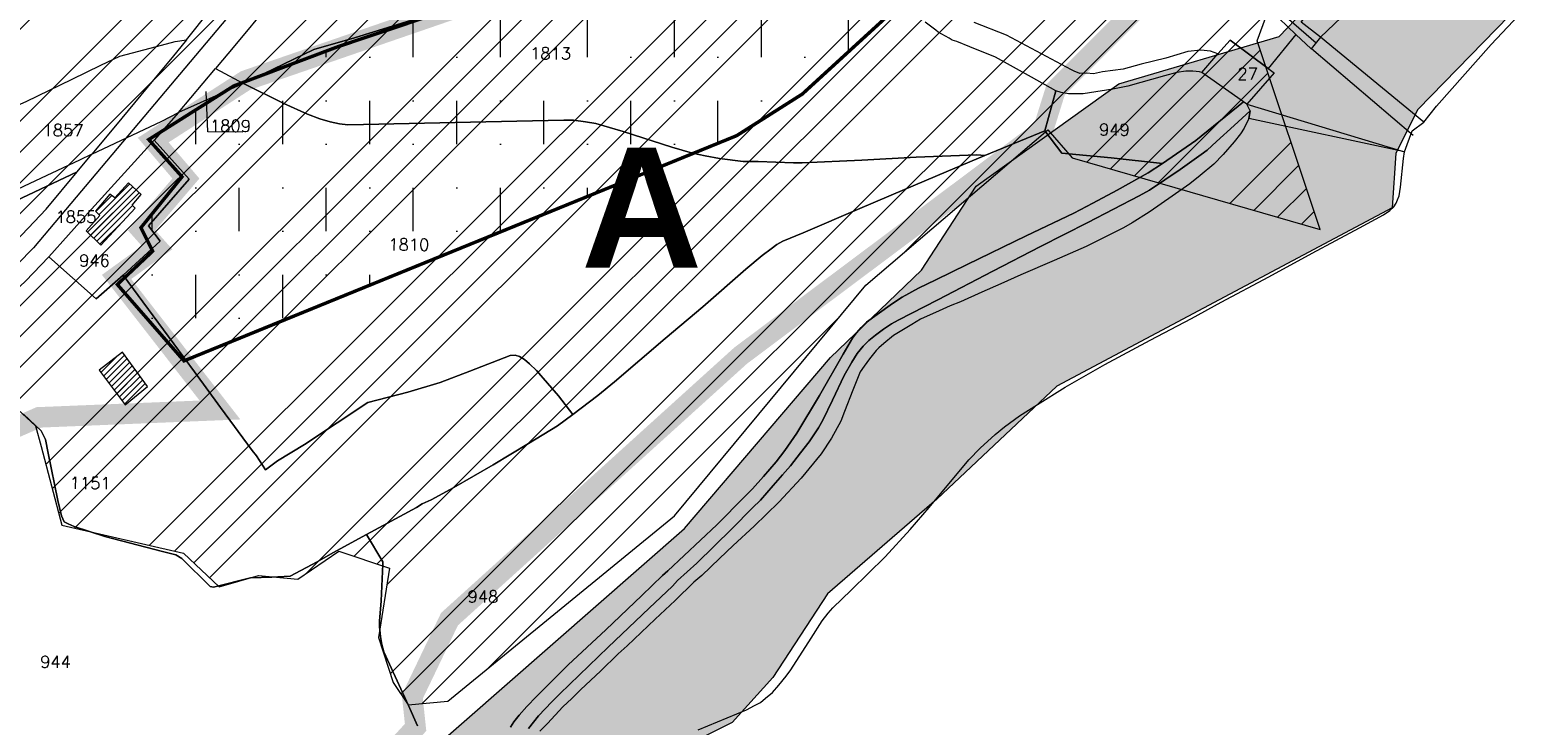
# Model space of a CAD drawing. Header units: metres. Extents: x 578835 to 593571, y 248557 to 255108.
# Tile 53 of 251: x 582793 to 583226, y 248979 to 249182. Entities that reach past the tile are written whole.
import ezdxf

# ---------------------------------------------------------------- set-up
doc = ezdxf.new("R2010")
doc.units = ezdxf.units.M
for name, pattern in [('CACHEX2', [0.75, 0.5, -0.25]), ('CONTINU', [0]), ('SOLID_LINE', [0])]:
    doc.linetypes.add(name, pattern=pattern)
for name, color, linetype, lineweight in [('Cad-BATIMENT_BATI_PRIVE12', 7, 'SOLID_LINE', 0), ('Cad-BATIMENT_BATI_PRIVE12_HACH', 7, 'SOLID_LINE', 0), ('Cad-HYDROGRAPHI_COURS_D_EAU28', 5, 'SOLID_LINE', 0), ('Cad-PARCELLAIRE_PARCELLE1', 250, 'SOLID_LINE', 0), ('Cad-RESEAU_ROUT_AXE_DE_VOIE26', 255, 'SOLID_LINE', 0), ('Cad-RESEAU_ROUT_LIMITE_DE_VOIE_P23', 8, 'SOLID_LINE', 0), ('Cad-TOPONYMIE_DETAIL_PARCELLAIR181', 7, 'SOLID_LINE', 0), ('Cad-TOPONYMIE_NUMERO_DE_PARCELL182', 250, 'SOLID_LINE', 0), ('PLU', 7, 'CACHEX2', 5), ('PPRI global - contour', 152, 'Continuous', 5), ('PPRI global - hachures', 152, 'Continuous', 5), ('PPRIF - contour', 10, 'Continuous', 9), ('Recul 75m', 7, 'CONTINU', 5)]:
    doc.layers.add(name, color=color, linetype=linetype, lineweight=lineweight)
doc.layers.add('PLU nom', color=7, linetype='Continuous')
doc.styles.get("Standard").update_dxf_attribs({"font": 'arialbd_0.ttf', "height": 50})
doc.styles.add('TEXTSTYLE_45_11', font='txt.shx', dxfattribs={"oblique": 50})

msp = doc.modelspace()

# ---------------------------------------------------------------- hatches: boundary and pattern name
at = {"layer": 'Cad-BATIMENT_BATI_PRIVE12_HACH', "ltscale": 0.4}
h = msp.add_hatch(dxfattribs=at)
h.set_pattern_fill('ANSI31', color=256, scale=0.4, style=0)
h.paths.add_polyline_path([(582813.37, 249119.19), (582823.44, 249129.95), (582822.54, 249130.88), (582825.16, 249134), (582821.5, 249137.37), (582817.5, 249133.02), (582816.01, 249134.01), (582811.88, 249129.1), (582813.14, 249127.87), (582809.15, 249123.3)])
h = msp.add_hatch(dxfattribs=at)
h.set_pattern_fill('ANSI31', color=256, scale=0.4, style=0)
h.paths.add_polyline_path([(582820.47, 249072.52), (582827.03, 249077.87), (582819.77, 249087.95), (582812.87, 249082.7)])
at = {"layer": 'PPRI global - hachures', "ltscale": 0.4}
h = msp.add_hatch(dxfattribs=at)
h.set_pattern_fill('ANSI36', color=256, scale=2, style=0)
h.paths.add_polyline_path([(582226.48, 249330.93), (582240.31, 249335.18), (582271.16, 249205.47), (582295.62, 249110.84), (582307.32, 249042.79), (582332.85, 248993.88), (582367.95, 248932.21), (582408.37, 248887.56), (582442.41, 248883.31), (582484.96, 248883.31), (582549.84, 248887.56), (582624.3, 248902.44), (582672.16, 248909.89), (582733.86, 248910.95), (582801.93, 248920.52), (582863.62, 248941.78), (582906.17, 248968.36), (582983.82, 249036.41), (583026.37, 249086.38), (583052.96, 249111.9), (583068.91, 249136.36), (583110.57, 249166.24), (583157.38, 249180.06), (583178.65, 249202.39), (583219.07, 249254.49), (583244.6, 249284.26), (583286.08, 249317.22), (583320.12, 249352.31), (583341.39, 249383.14), (583394.58, 249327.85), (583260.55, 249216.21), (583242.47, 249213.02), (583236.09, 249206.65), (583236.09, 249198.14), (583197.8, 249158.8), (583191.41, 249146.04), (583190.35, 249130.09), (583092.49, 249077.99), (583057.39, 249045.03), (583025.48, 249017.39), (583009.53, 248992.94), (582997.66, 248979.77), (582976.39, 248969.14), (582966.81, 248963.83), (582966.81, 248953.19), (582980.64, 248925.55), (582987.02, 248901.1), (582986.21, 248893.03), (582976.2, 248880.84), (582962.04, 248866.06), (582941.46, 248866.29), (582884.95, 248868.83), (582853.7, 248867.43), (582826.13, 248860.22), (582790.01, 248846.54), (582766.07, 248831.9), (582751.46, 248811.27), (582736.63, 248791.46), (582723.53, 248789.48), (582688.61, 248794.66), (582621.52, 248802.93), (582549.31, 248810.21), (582516.67, 248819.16), (582479.25, 248824.54), (582443.22, 248827.45), (582401.96, 248830.71), (582365.44, 248834.62), (582338.73, 248841.31), (582334.77, 248855.08), (582334.7, 248861.95), (582338.55, 248879.8), (582329.72, 248899.69), (582310, 248930.15), (582275.34, 248998.73), (582253.91, 249033.96), (582244.46, 249051.11), (582241.37, 249061.64), (582245.06, 249090.18), (582241.37, 249140.98), (582229.44, 249222.96), (582211.27, 249310.47), (582206.83, 249329.49)])
at = {"layer": 'PPRIF - contour', "lineweight": 15}
h = msp.add_hatch(dxfattribs=at)
h.set_pattern_fill('ANSI34', color=30, scale=2, style=0)
h.paths.add_polyline_path([(583168.56, 249236.59), (583178.02, 249273.37), (583184.15, 249314.36), (583186.86, 249348.54), (583183.82, 249412.65), (583188.31, 249497.75), (583209.56, 249638.59), (583209.57, 249654.16), (583202.87, 249764.69), (583181.22, 249772.54), (583212.18, 249841.81), (583235.33, 249974.64), (583193.51, 249985.09), (583186.04, 250045.54), (583188.28, 250067.18), (583195.8, 250078.07), (583245.78, 250078.37), (583251.01, 250132.85), (583194.25, 250138.82), (583209.94, 250168.32), (583209.19, 250188.47), (583208.21, 250203.8), (583217.43, 250267.61), (583213.64, 250277.41), (583256.98, 250284.74), (583262.34, 250350.34), (583266.18, 250436.39), (583274.5, 250436.7), (583214.43, 250499.33), (583184.56, 250537.39), (583218.91, 250547.09), (583241.07, 250552.07), (583269.68, 250547.09), (583271.18, 250569.48), (583274.91, 250580.67), (583286.48, 250597.77), (583293.66, 250716.62), (583278.73, 250731.44), (583193.67, 250750.25), (583156.78, 250759.28), (583135.71, 250831.5), (583141.39, 250856.49), (583145.69, 250864.01), (583161.1, 250891.6), (583169.34, 250905.21), (583172.57, 250920.26), (583171.49, 250936.38), (583169.31, 250950.6), (583181.85, 251003.26), (583206.95, 251084.03), (583216.62, 251114.12), (583232.39, 251161.77), (583245.29, 251209.41), (583234.54, 251210.94), (583234.1, 251288.09), (583244.66, 251288.39), (583237.9, 251328.73), (583229.54, 251356.01), (583200.13, 251357.42), (583190.46, 251371.39), (583189.74, 251379.63), (583190.1, 251406.14), (583244.22, 251415.82), (583256.04, 251419.04), (583270.74, 251430.86), (583295.47, 251440.89), (583325.21, 251451.64), (583340.94, 251464.43), (583366, 251457.91), (583398.59, 251444.88), (583422.15, 251436.37), (583417.63, 251462.92), (583418.14, 251495.99), (583409.11, 251546.1), (583400.09, 251585.18), (583359.99, 251579.17), (583344.95, 251609.23), (583333.92, 251624.76), (583325.9, 251633.28), (583319.39, 251648.31), (583296.33, 251649.31), (583292.32, 251666.85), (583282.01, 251764.42), (583240.65, 251790.03), (583212.78, 251805.76), (583221.32, 251831.82), (583251.44, 251830.48), (583273.02, 251828.23), (583262.67, 251903.93), (583199.69, 251895.44), (583192.95, 251945.32), (583256.33, 251954.31), (583243.74, 252050.47), (583214.52, 252068.27), (583208.68, 252073.66), (583201.93, 252137.92), (583178.11, 252135.22), (583183.95, 252176.12), (583226.69, 252181.65), (583216.8, 252253.1), (583210.96, 252307.92), (583193.36, 252422.33), (583178.97, 252519.84), (583167.73, 252607.66), (583178.52, 252614.4), (583188.29, 252625.39), (583184.93, 252642.05), (583192.13, 252639.75), (583210.89, 252641.9), (583205.05, 252676.95), (583200.1, 252708.47), (583205.05, 252708.02), (583194.96, 252797.38), (583191.02, 252799.28), (583173.51, 252800.6), (583168.08, 252797.59), (583165.67, 252793.82), (583165.69, 252787.69), (583073.05, 252815.41), (583065.66, 252814.13), (583065.94, 252812.7), (583046.85, 252808.33), (583047.04, 252816.04), (582997.15, 252812.42), (582995.86, 252782.45), (582980.16, 252787.72), (582949.89, 252804.92), (582947.27, 252800.69), (582935.19, 252777.61), (582924.38, 252768.8), (582917.32, 252760.63), (582910.91, 252748.5), (582903.76, 252736.42), (582880, 252724.86), (582817.58, 252706.15), (582782.59, 252696.37), (582747.69, 252696.56), (582653.19, 252726.32), (582583.51, 252736.7), (582547.53, 252745.89), (582391.95, 252693.83), (582342.71, 252696.56), (582258, 252701.11), (582228.89, 252730.03), (582194.3, 252754.65), (582137.15, 252749.12), (582028.37, 252701.22), (581997.03, 252701.83), (581923.09, 252643.99), (581895.44, 252653.82), (581782.97, 252699.88), (581749.17, 252724.45), (581694.48, 252730.59), (581626.87, 252779.73), (581623.69, 252832.13), (581568.99, 252867.14), (581549.94, 252902.76), (581520.9, 252875.84), (581488.95, 252861.1), (581415.1, 252871.66), (581333.97, 252861.22), (581285.87, 252845.9), (581226.26, 252859.41), (581213.27, 252848.96), (581176.79, 252829.19), (581135.62, 252832.26), (581093.83, 252851.3), (581026.18, 252865.71), (580894.22, 252859.98), (580764.18, 252821.75), (580666.25, 252837.89), (580606.97, 252807.31), (580553.37, 252825.96), (580518.38, 252831.19), (580426.24, 252844.58), (580314.78, 252864.48), (580232.54, 252861.61), (580193.34, 252877.86), (579737.68, 252731.06), (579339.29, 252594.91), (579467.34, 252529.95), (579492.26, 252526.53), (579537.88, 252506.87), (579628.29, 252501.98), (579673.34, 252488.27), (579756.55, 252421.24), (579801.62, 252412.32), (579849.52, 252376.66), (579890.09, 252373.24), (579954.11, 252362.98), (580003.08, 252331.22), (580020.69, 252319.86), (580037.79, 252307.65), (580048.55, 252295.44), (580067.12, 252269.55), (580095.49, 252178.46), (580127.66, 252086.63), (580157.22, 252011.67), (580209.32, 251928.46), (580208.41, 251858.24), (580196.24, 251818.11), (580206.29, 251790.3), (580227.07, 251716.54), (580274.53, 251673.98), (580324.82, 251599.61), (580345.2, 251567.99), (580352.27, 251548.44), (580380.56, 251474.57), (580498.13, 251465.11), (580632.34, 251425.65), (580688.87, 251403.81), (580903, 251328.66), (581057.22, 251304.45), (581128.89, 251277.45), (581306.24, 251176.53), (581363.6, 251156.15), (581418.4, 251079.72), (581465.72, 250967.17), (581546.02, 250830.88), (581604.72, 250760.44), (581621.29, 250710.76), (581635.31, 250677.64), (581677.37, 250643.25), (581761.5, 250538.8), (581878.03, 250481.58), (581978.36, 250416.05), (582083.64, 250336.15), (582132.06, 250252.96), (582193.12, 250147.32), (582211.34, 250118.18), (582217.79, 250080.35), (582244.22, 249930.09), (582252.92, 249788.8), (582279.87, 249720.73), (582264.14, 249693.23), (582229.1, 249576.98), (582243.69, 249504.21), (582236.53, 249458.37), (582233.12, 249417.21), (582207.89, 249404.14), (582210.7, 249314.66), (582282.52, 249136.36), (582365.79, 249069.63), (582329.51, 248868.66), (582370.33, 248802.93), (582389.99, 248830.88), (582435.35, 248829.37), (582475.81, 248930.64), (582488.18, 248933.83), (582505.04, 248934.94), (582536.56, 248931.03), (582545.58, 248873.46), (582547.73, 248837.81), (582559.27, 248733.3), (582660.26, 248731.96), (582707.75, 248722.61), (582711.09, 248844.25), (582713.77, 248853.61), (582730.11, 248933.31), (582770.57, 249048.63), (582781.22, 249070.77), (582782.86, 249074.05), (582786.69, 249073.51), (582794.34, 249066.4), (582795.98, 249060.39), (582802, 249037.44), (582837.54, 249029.24), (582847.92, 249019.4), (582859.41, 249022.68), (582870.89, 249021.59), (582882.91, 249029.79), (582897.68, 249024.87), (582894.41, 249004.61), (582898.78, 248991.5), (582903.16, 248984.94), (582914.71, 248986.01), (582980.86, 249040.12), (583036.72, 249107.47), (583089.79, 249152.85), (583096.96, 249144.66), (583169.29, 249123.72), (583150.9, 249178.85), (583158.77, 249200.15)])
at = {"layer": 'Recul 75m', "ltscale": 0.4}
h = msp.add_hatch(dxfattribs=at)
h.set_pattern_fill('MUDST', scale=2, angle=90, style=0)
h.paths.add_polyline_path([(582827.38, 249149.99), (582837.1, 249139.12), (582825.09, 249124.25), (582828.52, 249117.39), (582818.22, 249107.67), (582837.67, 249085.37), (582999, 249151.13), (583018.18, 249163.29), (583182.94, 249314.25), (583309, 249421.5), (583283.25, 249450.09), (583266.09, 249476.4), (583263.8, 249480.97), (583206.6, 249409.5), (583135.09, 249354.03), (583019.24, 249247.99), (582994.07, 249222.26), (582967.76, 249205.67), (582882.52, 249177.08), (582852.2, 249165.65)])

# ---------------------------------------------------------------- linework, layer by layer
at = {"layer": 'Cad-BATIMENT_BATI_PRIVE12'}
for points in [[(582813.37, 249119.19), (582823.44, 249129.95), (582822.54, 249130.88), (582825.16, 249134), (582821.5, 249137.37), (582817.5, 249133.02), (582816.01, 249134.01), (582811.88, 249129.1), (582813.14, 249127.87), (582809.15, 249123.3), (582813.37, 249119.19), (582813.37, 249119.19)], [(582820.47, 249072.52), (582827.03, 249077.87), (582819.77, 249087.95), (582812.87, 249082.7), (582820.47, 249072.52), (582820.47, 249072.52)]]:
    msp.add_lwpolyline(points, close=True, dxfattribs=at)
at = {"layer": 'Cad-HYDROGRAPHI_COURS_D_EAU28'}
for points in [[(583240.57, 249259.14), (583225.68, 249244.96), (583221.93, 249241.42), (583218.77, 249236.81), (583214.93, 249232.36), (583203.69, 249220.83), (583192.64, 249206.98), (583181.56, 249191.56), (583169.42, 249179.85), (583166.74, 249176.51), (583162.26, 249180.71), (583154.18, 249170.78), (583155.94, 249169.47), (583147.88, 249160.34), (583193.98, 249146.45), (583196.19, 249152.55), (583199.61, 249155.06), (583199.61, 249155.06), (583199.61, 249155.06), (583203.26, 249159.71), (583219.24, 249177.77), (583225.68, 249184.54), (583229.09, 249188.17)], [(582938.27, 248978), (582941.18, 248981.7), (582945.04, 248985.81), (582947.41, 248988.13), (582961.52, 249001.78), (582973.44, 249013.15), (582980.32, 249019.63), (582981.76, 249021.2), (582987.35, 249026.34), (582997.57, 249036.33), (583003.66, 249042.42), (583005.94, 249044.72), (583009.63, 249048.94), (583012.35, 249052.06), (583014.68, 249054.7), (583017.66, 249058.52), (583020.19, 249061.74), (583022.9, 249065.87), (583024.2, 249068.09), (583027.01, 249073.91), (583030.37, 249081.09), (583032.61, 249084.96), (583034.2, 249087.54), (583035.93, 249089.69), (583037.6, 249091.29), (583039.53, 249092.89), (583041.86, 249094.65), (583044.21, 249096.18), (583046.18, 249097.24), (583057.72, 249103.21), (583073.77, 249111.57), (583087.68, 249118.76), (583101.53, 249125.82), (583116.47, 249133.53), (583119.54, 249135.23), (583128.44, 249141.21), (583134.59, 249145.63), (583136.3, 249146.88), (583139.05, 249149.46), (583144.27, 249154.13), (583148.86, 249158.41), (583147.88, 249160.34), (583147, 249161.04), (583133.01, 249149.73), (583123.27, 249143.01), (583119.12, 249140.32), (583110.05, 249135.22), (583102.95, 249131.39), (583097.43, 249128.48), (583083.47, 249121.86), (583066.26, 249113.51), (583057.15, 249109.08), (583052.08, 249106.64), (583047.35, 249104.02), (583044.53, 249102.12), (583040.02, 249098.95), (583036.9, 249096.69), (583035.39, 249095.11), (583033.96, 249093.55), (583032.84, 249092), (583030.1, 249087.31), (583023.19, 249075.26), (583016.52, 249064.23), (583013.07, 249059.25), (583010.54, 249055.92), (583006.86, 249051.6), (583003.61, 249047.98), (583001.4, 249045.79), (582993.18, 249037.53), (582978.88, 249024.08), (582977.34, 249022.73), (582971.32, 249016.87), (582960.77, 249006.86), (582949.84, 248996.58), (582940.54, 248987.33), (582937.74, 248984.42), (582935.56, 248981.9), (582933.99, 248979.99), (582932.96, 248978.45)], [(582987.78, 248977.67), (582999.03, 248982.28), (583001.89, 248983.53), (583004.18, 248984.72), (583005.92, 248985.64), (583007.38, 248986.88), (583009.47, 248988.5), (583011.36, 248990.66), (583013.45, 248993.29), (583014.77, 248995.19), (583020.77, 249004.38), (583023.98, 249009.44), (583025.68, 249011.71), (583027.12, 249013.27), (583032.46, 249018.4), (583042.38, 249028.14), (583049.62, 249036.1), (583055.19, 249042.58), (583066.73, 249056.48), (583070.07, 249059.88), (583074.44, 249063.92), (583077.22, 249066.16), (583081.57, 249069.31), (583086.82, 249072.65), (583094.9, 249077.67), (583106.47, 249084.32), (583119.72, 249091.43), (583131.73, 249097.79), (583140.41, 249102.53), (583154.31, 249109.93), (583167.02, 249116.78), (583180.82, 249124.18), (583187.84, 249127.99), (583189.64, 249129.25), (583190.86, 249130.36), (583191.52, 249131.43), (583191.93, 249132.35), (583192.41, 249133.61), (583192.78, 249136.09), (583193.66, 249144.42), (583193.98, 249146.45), (583148.48, 249156.15), (583148.86, 249158.41), (583144.27, 249154.13), (583139.05, 249149.46), (583136.3, 249146.88), (583134.59, 249145.63), (583128.44, 249141.21), (583119.54, 249135.23), (583116.47, 249133.53), (583101.53, 249125.82), (583087.68, 249118.76), (583073.77, 249111.57), (583057.72, 249103.21), (583046.18, 249097.24), (583044.21, 249096.18), (583041.86, 249094.65), (583039.53, 249092.89), (583037.6, 249091.29), (583035.93, 249089.69), (583034.2, 249087.54), (583032.61, 249084.96), (583030.37, 249081.09), (583027.01, 249073.91), (583024.2, 249068.09), (583022.9, 249065.87), (583020.19, 249061.74), (583017.66, 249058.52), (583014.68, 249054.7), (583012.35, 249052.06), (583009.63, 249048.94), (583005.94, 249044.72), (583003.66, 249042.42), (582997.57, 249036.33), (582987.35, 249026.34), (582981.76, 249021.2), (582980.32, 249019.63), (582973.44, 249013.15), (582961.52, 249001.78), (582947.41, 248988.13), (582945.04, 248985.81), (582941.18, 248981.7), (582938.27, 248978)]]:
    msp.add_lwpolyline(points, dxfattribs=at)
at = {"layer": 'Cad-PARCELLAIRE_PARCELLE1'}
for points in [[(583225.68, 249244.96), (583221.93, 249241.42), (583218.77, 249236.81), (583214.93, 249232.36), (583203.69, 249220.83), (583192.64, 249206.98), (583181.56, 249191.56), (583169.42, 249179.85), (583163.78, 249184.29), (583215.77, 249251.05), (583225.68, 249244.96), (583225.68, 249244.96)], [(582725.47, 249187.34), (582733.8, 249172.64), (582737.37, 249166.26), (582737.86, 249165.29), (582741.72, 249158.59), (582746.57, 249149.97), (582750.32, 249143.48), (582762.16, 249149.82), (582775.37, 249154.59), (582784.49, 249158.03), (582791.65, 249161.08), (582805.05, 249167.65), (582813.36, 249171.69), (582818.91, 249174.39), (582829.65, 249177.17), (582835.13, 249178.64), (582838.39, 249179.14), (582845.34, 249187.73), (582798.94, 249224.11), (582773.07, 249244.59), (582725.47, 249187.34), (582725.47, 249187.34)], [(583154.18, 249170.78), (583155.94, 249169.47), (583147.88, 249160.34), (583134.82, 249169.62), (583139.48, 249175.02), (583143.02, 249178.99), (583154.18, 249170.78), (583154.18, 249170.78)], [(582836.04, 249157.87), (582846.84, 249170.7), (582855.04, 249166.36), (582836.04, 249157.87), (582836.04, 249157.87)], [(583092.13, 249164.27), (583088.99, 249152.53), (583093.9, 249146.02), (583108.37, 249144.67), (583123.27, 249143.01), (583133.01, 249149.73), (583147, 249161.04), (583134.82, 249169.62), (583134.14, 249169.78), (583132.15, 249169.94), (583130.16, 249170.01), (583127.49, 249169.56), (583123.94, 249168.6), (583113.21, 249165.58), (583108.84, 249164.66), (583102, 249163.65), (583100.2, 249163.38), (583098.65, 249163.36), (583095.84, 249163.35), (583093.74, 249163.74), (583092.13, 249164.27), (583092.13, 249164.27)], [(583071.45, 249145.38), (583069.12, 249145.52), (583051.45, 249144.83), (583035.53, 249143.95), (583018.11, 249143.16), (583015.63, 249143.18), (583005.29, 249143.55), (583000.91, 249143.63), (582994, 249144.5), (582989.81, 249145.26), (582986.12, 249146.07), (582980.12, 249147.81), (582965.89, 249152.3), (582957.86, 249154.64), (582954.84, 249155.17), (582951.35, 249155.66), (582948.54, 249155.65), (582934.79, 249155.39), (582921.3, 249155.05), (582903.43, 249154.68), (582890.1, 249154.35), (582885.49, 249154.3), (582883.07, 249154.54), (582880.3, 249155.21), (582877.34, 249156.06), (582873.68, 249157.44), (582866.82, 249160.55), (582855.04, 249166.36), (582836.04, 249157.87), (582828.96, 249149.81), (582839.15, 249138.39), (582827.33, 249124.81), (582830.76, 249120.31), (582819.96, 249110.37), (582828.7, 249098.51), (582840.78, 249082.13), (582848.33, 249071.72), (582857.61, 249059.23), (582858.82, 249057.66), (582861.47, 249053.53), (582864.96, 249056.16), (582872.82, 249060.94), (582882.35, 249067.31), (582891.34, 249073.19), (582903.04, 249076.28), (582912.45, 249079.07), (582921.09, 249082.36), (582932.91, 249086.9), (582934.31, 249087.02), (582935.57, 249086.68), (582937.04, 249085.8), (582938.56, 249084.48), (582940.53, 249082.53), (582947, 249075.15), (582951.17, 249069.7), (582958.46, 249075.22), (582963.32, 249079.29), (582978.18, 249091.9), (582989.12, 249101.18), (583001.72, 249112.15), (583006.43, 249116.11), (583009.06, 249118.11), (583010.77, 249119.37), (583012.51, 249120.29), (583018.41, 249122.79), (583034.97, 249129.86), (583048.03, 249135.4), (583060.14, 249140.54), (583071.45, 249145.38), (583071.45, 249145.38)], [(582791.4, 249108.66), (582780.61, 249098.63), (582775.42, 249107.45), (582776.34, 249108.3), (582780.95, 249112.37), (582786.8, 249118.43), (582797.48, 249129.69), (582806.47, 249140.57), (582810.74, 249145.73), (582831.22, 249155.35), (582836.04, 249157.87), (582828.96, 249149.81), (582809.7, 249128.58), (582798.24, 249115.71), (582791.4, 249108.66), (582791.4, 249108.66)], [(582819.96, 249110.37), (582830.76, 249120.31), (582827.33, 249124.81), (582839.15, 249138.39), (582828.96, 249149.81), (582809.7, 249128.58), (582798.24, 249115.71), (582812.04, 249103.48), (582819.96, 249110.37), (582819.96, 249110.37)], [(582810.74, 249145.73), (582807.18, 249143.98), (582790.99, 249136.39), (582771.16, 249126.93), (582771.93, 249119.76), (582769.1, 249117.96), (582776.34, 249108.3), (582780.95, 249112.37), (582786.8, 249118.43), (582783.83, 249118.4), (582778.56, 249118.3), (582776.81, 249118.6), (582775.93, 249119.2), (582775.18, 249120.25), (582774.71, 249121.99), (582774.67, 249123.44), (582775.17, 249124.37), (582776.09, 249125.12), (582788.63, 249132.07), (582806.47, 249140.57), (582810.74, 249145.73), (582810.74, 249145.73)], [(582806.47, 249140.57), (582788.63, 249132.07), (582776.09, 249125.12), (582775.17, 249124.37), (582774.67, 249123.44), (582774.71, 249121.99), (582775.18, 249120.25), (582775.93, 249119.2), (582776.81, 249118.6), (582778.56, 249118.3), (582783.83, 249118.4), (582786.8, 249118.43), (582797.48, 249129.69), (582806.47, 249140.57), (582806.47, 249140.57)]]:
    msp.add_lwpolyline(points, close=True, dxfattribs=at)
for points in [[(582862.52, 249189.51), (582852.48, 249177.41), (582846.84, 249170.7), (582855.04, 249166.36), (582875.57, 249176.33), (582887.49, 249179.65), (582904.05, 249184.83)], [(582904.05, 249184.83), (582887.49, 249179.65), (582875.57, 249176.33), (582855.04, 249166.36), (582866.82, 249160.55), (582873.68, 249157.44), (582877.34, 249156.06), (582880.3, 249155.21), (582883.07, 249154.54), (582885.49, 249154.3), (582890.1, 249154.35), (582903.43, 249154.68), (582921.3, 249155.05), (582934.79, 249155.39), (582948.54, 249155.65), (582951.35, 249155.66), (582954.84, 249155.17), (582957.86, 249154.64), (582965.89, 249152.3), (582980.12, 249147.81), (582986.12, 249146.07), (582989.81, 249145.26), (582994, 249144.5), (583000.91, 249143.63), (583005.29, 249143.55), (583015.63, 249143.18), (583018.11, 249143.16), (583035.53, 249143.95), (583051.45, 249144.83), (583069.12, 249145.52), (583071.45, 249145.38), (583088.99, 249152.53), (583092.13, 249164.27), (583085.04, 249168.25), (583074.57, 249174.07), (583067.07, 249177.11), (583063.24, 249178.58), (583061.96, 249179.04), (583061, 249179.62), (583058.92, 249180.78), (583057.81, 249181.36), (583057.1, 249181.97), (583054.02, 249184.28)], [(583157.34, 249185.31), (583162.26, 249180.71), (583154.18, 249170.78), (583143.02, 249178.99), (583139.48, 249175.02), (583139.48, 249175.02), (583139.48, 249175.02), (583137.35, 249175.84), (583134.53, 249176.05), (583130.68, 249175.73), (583124.24, 249173.75), (583117.05, 249172.03), (583111.81, 249170.59), (583105.77, 249169.76), (583103.19, 249169.21), (583101.11, 249169.37), (583099.22, 249169.32), (583097.52, 249169.95), (583096.74, 249170.34), (583077.75, 249180.46), (583068.29, 249184.13)], [(582791.65, 249161.08), (582805.05, 249167.65), (582813.36, 249171.69), (582818.91, 249174.39), (582829.65, 249177.17), (582835.13, 249178.64), (582838.39, 249179.14), (582834.2, 249173.99), (582828.73, 249167.4), (582817.65, 249153.99), (582817.65, 249153.99), (582817.65, 249153.99), (582810.74, 249145.73), (582807.18, 249143.98), (582790.99, 249136.39)], [(582932.96, 248978.45), (582933.99, 248979.99), (582935.56, 248981.9), (582937.74, 248984.42), (582940.54, 248987.33), (582949.84, 248996.58), (582960.77, 249006.86), (582971.32, 249016.87), (582977.34, 249022.73), (582978.88, 249024.08), (582993.18, 249037.53), (583001.4, 249045.79), (583003.61, 249047.98), (583006.86, 249051.6), (583010.54, 249055.92), (583013.07, 249059.25), (583016.52, 249064.23), (583023.19, 249075.26), (583030.1, 249087.31), (583032.84, 249092), (583033.96, 249093.55), (583035.39, 249095.11), (583036.9, 249096.69), (583040.02, 249098.95), (583044.53, 249102.12), (583047.35, 249104.02), (583052.08, 249106.64), (583057.15, 249109.08), (583066.26, 249113.51), (583083.47, 249121.86), (583097.43, 249128.48), (583102.95, 249131.39), (583110.05, 249135.22), (583119.12, 249140.32), (583123.27, 249143.01), (583108.37, 249144.67), (583093.9, 249146.02), (583088.99, 249152.53), (583071.45, 249145.38), (583060.14, 249140.54), (583048.03, 249135.4), (583034.97, 249129.86), (583018.41, 249122.79), (583012.51, 249120.29), (583010.77, 249119.37), (583009.06, 249118.11), (583006.43, 249116.11), (583001.72, 249112.15), (582989.12, 249101.18), (582978.18, 249091.9), (582963.32, 249079.29), (582958.46, 249075.22), (582951.17, 249069.7), (582946.66, 249066.42), (582938.26, 249061.27), (582927.89, 249055.05), (582916.49, 249048.42), (582909.78, 249044.85), (582907.16, 249043.63), (582905.51, 249042.6), (582890.91, 249034.7), (582890.91, 249034.7), (582890.91, 249034.7), (582895.7, 249026.73), (582895.68, 249026.06), (582895.25, 249015.33), (582894.76, 249009.37), (582894.72, 249007.81), (582895.06, 249004.83), (582895.41, 249002.52), (582895.99, 249000.45), (582897.62, 248996.8), (582903.24, 248984.78), (582905.79, 248978.86)], [(582790.84, 249069.83), (582795.95, 249064.9), (582797.23, 249062.45), (582797.98, 249058.39), (582800.86, 249044.58), (582801.9, 249040.09), (582802.7, 249038.38), (582803.82, 249037.81), (582805.62, 249037.06), (582814.52, 249034.13), (582831.38, 249029.74), (582835.34, 249028.72), (582837.08, 249027.64), (582845.34, 249019.52), (582846.26, 249019.27), (582857.09, 249022.06), (582863.33, 249022.26), (582868.68, 249022.48), (582876.57, 249026.7), (582881.14, 249029.31), (582890.91, 249034.7), (582905.51, 249042.6), (582907.16, 249043.63), (582909.78, 249044.85), (582916.49, 249048.42), (582927.89, 249055.05), (582938.26, 249061.27), (582946.66, 249066.42), (582951.17, 249069.7), (582947, 249075.15), (582940.53, 249082.53), (582938.56, 249084.48), (582937.04, 249085.8), (582935.57, 249086.68), (582934.31, 249087.02), (582932.91, 249086.9), (582921.09, 249082.36), (582912.45, 249079.07), (582903.04, 249076.28), (582891.34, 249073.19), (582882.35, 249067.31), (582872.82, 249060.94), (582864.96, 249056.16), (582861.47, 249053.53), (582858.82, 249057.66), (582857.61, 249059.23), (582848.33, 249071.72), (582840.78, 249082.13), (582828.7, 249098.51), (582819.96, 249110.37), (582812.04, 249103.48), (582798.24, 249115.71), (582791.4, 249108.66)], [(582905.79, 248978.86), (582903.24, 248984.78), (582897.62, 248996.8), (582895.99, 249000.45), (582895.41, 249002.52), (582895.06, 249004.83), (582894.72, 249007.81), (582894.76, 249009.37), (582895.25, 249015.33), (582895.68, 249026.06), (582895.7, 249026.73), (582890.91, 249034.7), (582890.91, 249034.7), (582890.91, 249034.7), (582881.14, 249029.31), (582876.57, 249026.7), (582868.68, 249022.48), (582863.33, 249022.26), (582857.09, 249022.06), (582846.26, 249019.27), (582845.34, 249019.52), (582837.08, 249027.64), (582835.34, 249028.72), (582831.38, 249029.74), (582814.52, 249034.13), (582805.62, 249037.06), (582803.82, 249037.81), (582802.7, 249038.38), (582801.9, 249040.09), (582800.86, 249044.58), (582797.98, 249058.39), (582797.23, 249062.45), (582795.95, 249064.9), (582790.84, 249069.83)]]:
    msp.add_lwpolyline(points, dxfattribs=at)
at = {"layer": 'Cad-RESEAU_ROUT_AXE_DE_VOIE26'}
for points in [[(583225.58, 249446.82), (583206.7, 249359.24), (583196.3, 249303.8), (583189.07, 249275.58), (583183.23, 249263.38), (583164.07, 249225.87), (583157, 249208.45), (583160.17, 249185.16), (583168.14, 249178.27)], [(582912.82, 249263.94), (582850.39, 249185.65), (582793.79, 249118.41), (582779.58, 249103.97), (582761.32, 249091.55), (582749.92, 249087.25), (582735.47, 249085.74), (582669.47, 249098.92), (582606.84, 249113.36), (582527.53, 249132.02), (582451.03, 249150.53), (582428.57, 249158.31), (582386.19, 249180.57), (582344.87, 249206.42), (582330.41, 249220.34), (582320.62, 249231.99), (582307.77, 249258.86), (582295.74, 249281.72), (582279.07, 249311.99), (582264.55, 249342.09), (582246.61, 249376.55), (582230.23, 249408.01)], [(582912.82, 249263.94), (582850.39, 249185.65), (582793.79, 249118.41), (582779.58, 249103.97), (582761.32, 249091.55), (582749.92, 249087.25), (582735.47, 249085.74), (582669.47, 249098.92), (582606.84, 249113.36), (582527.53, 249132.02), (582451.03, 249150.53), (582428.57, 249158.31), (582386.19, 249180.57), (582344.87, 249206.42), (582330.41, 249220.34), (582320.62, 249231.99), (582307.77, 249258.86), (582295.74, 249281.72), (582279.07, 249311.99), (582264.55, 249342.09), (582246.61, 249376.55), (582230.23, 249408.01)]]:
    msp.add_lwpolyline(points, dxfattribs=at)
at = {"layer": 'Cad-RESEAU_ROUT_LIMITE_DE_VOIE_P23'}
for p, q in [((583199.6, 249155.04), (583169.39, 249179.86)), ((583166.77, 249176.54), (583196.49, 249151.23))]:
    msp.add_line(p, q, dxfattribs=at)
msp.add_lwpolyline([(583148.89, 249158.41), (583148.47, 249156.11), (583147.13, 249153.34), (583146.06, 249151.71), (583144.27, 249149.34), (583141.06, 249145.62), (583138.32, 249142.81), (583134.32, 249139.52), (583131.33, 249137.09), (583121.98, 249130.55), (583119.37, 249128.81), (583114.5, 249125.64), (583111.9, 249124.23), (583101.01, 249118.76), (583091.7, 249114.66), (583081.99, 249110.47), (583076.11, 249107.87), (583070.61, 249105.42), (583064.36, 249102.65), (583061.32, 249101.4), (583058.13, 249100.03), (583052.71, 249097.58), (583050.09, 249096.04), (583046.71, 249093.95), (583044.77, 249092.76), (583042, 249090.48), (583040.47, 249089.18), (583039.71, 249088.37), (583037.75, 249085.94), (583036.2, 249083.81), (583035.08, 249082.15), (583032.95, 249076.87), (583030.5, 249070.55), (583029.44, 249067.81), (583026.68, 249062.81), (583023.71, 249058.23), (583017.88, 249051.09), (583011.27, 249044.08), (583004.11, 249037.1), (582998.03, 249031.43), (582994.03, 249027.7), (582988.82, 249022.72), (582986.52, 249020.74), (582981.02, 249015.41), (582975.26, 249010), (582967.01, 249002.22), (582964.44, 248999.79), (582959.28, 248994.77), (582953.55, 248989.45), (582950.85, 248986.84), (582948.25, 248984.34), (582943.76, 248979.5), (582941.5, 248977.27)], dxfattribs=at)
at = {"layer": 'Cad-TOPONYMIE_DETAIL_PARCELLAIR181'}
msp.add_lwpolyline([(582854.82, 249152.19), (582844.67, 249152.23), (582844.1, 249164), (582844.1, 249164)], dxfattribs=at)
at = {"layer": 'PLU', "color": 7, "ltscale": 2, "const_width": 6}
for points in [[(582354.11, 248929.93), (582419.43, 248861.96), (582445.13, 248854.47), (582465.49, 248856.93), (582531.91, 248888.55), (582586.49, 248894.68), (582671.76, 248890.52), (582772.71, 248926.03), (582821.31, 248938.76), (582829.33, 248943.01), (582875.56, 248945.84), (582905.28, 248978.37), (582904.33, 248987.33), (582915.18, 249009.97), (583000.17, 249086.91), (583088.51, 249153), (583092.13, 249164.57), (583311.11, 249383.76), (583341.9, 249393.66), (583363.68, 249423.61), (583400.71, 249474.51), (583414.56, 249504.8)], [(583175.59, 249253.67), (583213.07, 249412.71), (583139.51, 249356.67), (583106.4, 249328.63), (583051.79, 249276.78), (583021.48, 249251.55), (582994.54, 249219.02), (582972.09, 249206.13), (582929.43, 249192.67), (582855.63, 249167.22), (582828.69, 249149.84), (582838.23, 249138.62), (582825.32, 249123.48), (582829.81, 249118.44), (582818, 249109.88), (582848.18, 249071.03), (582795.31, 249068.88), (582764.68, 249055.48)]]:
    msp.add_lwpolyline(points, dxfattribs=at)
at = {"layer": 'PPRI global - contour'}
for points in [[(582367.95, 248932.21), (582408.37, 248887.56), (582442.41, 248883.31), (582484.96, 248883.31), (582549.84, 248887.56), (582624.3, 248902.44), (582672.16, 248909.89), (582733.86, 248910.95), (582801.93, 248920.52), (582863.62, 248941.78), (582906.17, 248968.36), (582983.82, 249036.41), (583026.37, 249086.38), (583052.96, 249111.9), (583068.91, 249136.36), (583110.57, 249166.24), (583157.38, 249180.06), (583178.65, 249202.39), (583219.07, 249254.49), (583244.6, 249284.26)], [(583236.09, 249198.14), (583197.8, 249158.8), (583191.41, 249146.04), (583190.35, 249130.09), (583092.49, 249077.99), (583057.39, 249045.03), (583025.48, 249017.39), (583009.53, 248992.94), (582997.66, 248979.77), (582976.39, 248969.14), (582966.81, 248963.83), (582966.81, 248953.19), (582980.64, 248925.55), (582987.02, 248901.1), (582986.21, 248893.03), (582976.2, 248880.84), (582962.04, 248866.06), (582941.46, 248866.29), (582884.95, 248868.83), (582853.7, 248867.43), (582826.13, 248860.22), (582790.01, 248846.54)]]:
    msp.add_lwpolyline(points, dxfattribs=at).dxf.unprotected_set("ltscale", 0)
at = {"layer": 'PPRIF - contour', "flags": 128}
msp.add_lwpolyline([(582786.69, 249073.51), (582794.34, 249066.4), (582795.98, 249060.39), (582802, 249037.44), (582837.54, 249029.24), (582847.92, 249019.4), (582859.41, 249022.68), (582870.89, 249021.59), (582882.91, 249029.79), (582897.68, 249024.87), (582894.41, 249004.61), (582898.78, 248991.5), (582903.16, 248984.94), (582914.71, 248986.01), (582980.86, 249040.12), (583036.72, 249107.47), (583089.79, 249152.85), (583096.96, 249144.66), (583169.29, 249123.72), (583150.9, 249178.85), (583158.77, 249200.15)], dxfattribs=at)
at = {"layer": 'Recul 75m', "color": 7, "ltscale": 0.4, "const_width": 1}
msp.add_lwpolyline([(582827.38, 249149.99), (582837.1, 249139.12), (582825.09, 249124.25), (582828.52, 249117.39), (582818.22, 249107.67), (582837.67, 249085.37), (582999, 249151.13), (583018.18, 249163.29), (583182.94, 249314.25), (583309, 249421.5), (583283.25, 249450.09), (583266.09, 249476.4), (583263.8, 249480.97), (583206.6, 249409.5), (583135.09, 249354.03), (583019.24, 249247.99), (582994.07, 249222.26), (582967.76, 249205.67), (582882.52, 249177.08), (582852.2, 249165.65)], close=True, dxfattribs=at)

# ---------------------------------------------------------------- texts
at = {"layer": 'Cad-TOPONYMIE_NUMERO_DE_PARCELL182', "style": 'TEXTSTYLE_45_11'}
for s, p in [('1813', (582938.69, 249173.44)), ('27', (583145.14, 249167.47)), ('1857', (582796.37, 249151)), ('1809', (582845.24, 249152.28)), ('949', (583104.77, 249151.17)), ('1855', (582800.13, 249125.73)), ('1810', (582897.32, 249117.61)), ('946', (582807.05, 249112.93)), ('1151', (582804.29, 249047.99)), ('948', (582920.44, 249014.85)), ('944', (582795.69, 248995.77))]:
    msp.add_text(s, height=3.491, rotation=359.5887, dxfattribs=at).set_placement(p)
at = {"layer": 'PLU nom', "insert": (582953.62, 249147.59), "char_height": 35, "width": 1574.9689, "attachment_point": 1}
msp.add_mtext('A', dxfattribs=at)

doc.saveas('drawing.dxf')
